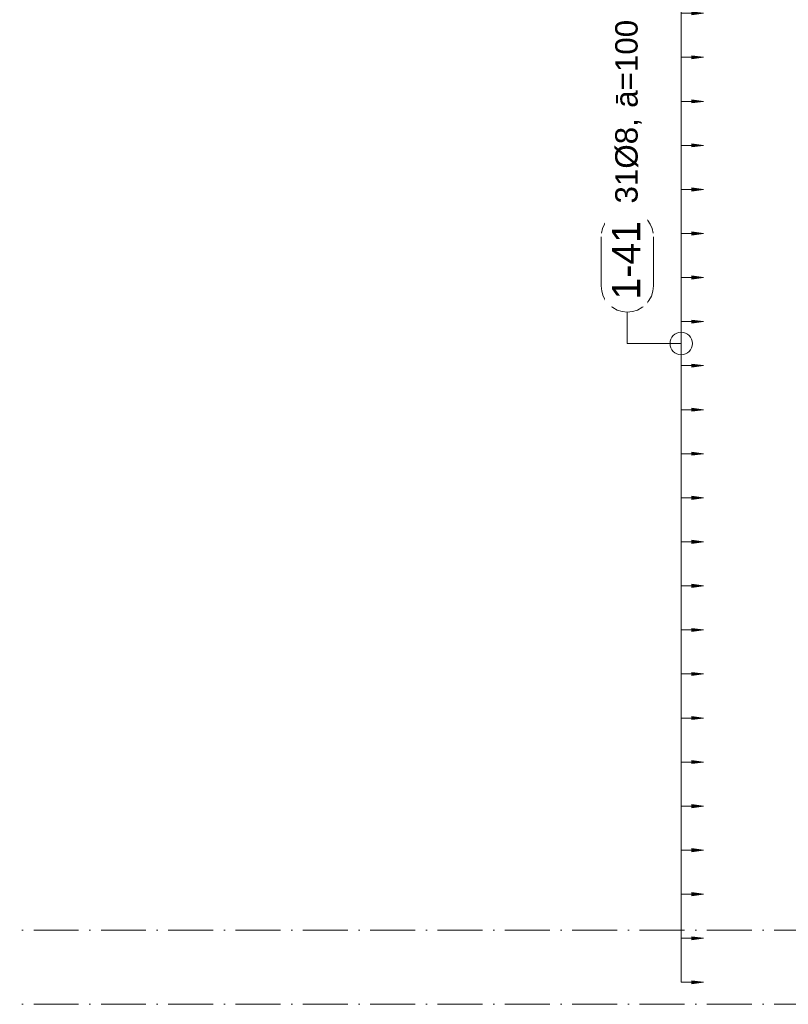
# Model space of a CAD drawing. Header units: millimetres. Extents: x -25607 to 9385, y 1894 to 10168.
# Tile 119 of 181: x 2260 to 3974, y 2605 to 4800. Entities that reach past the tile are written whole.
import ezdxf

# ---------------------------------------------------------------- set-up
doc = ezdxf.new("R2010")
doc.units = ezdxf.units.MM
doc.linetypes.add('Čerchovaná', pattern=[150, 100, -25, 0, -25])
for name, color, linetype, lineweight in [('A-ANNO-DIMS', 211, 'Continuous', 5), ('A-ANNO-DIMS-25', 211, 'Continuous', 5), ('A-FLOR-LEVL', 51, 'Continuous', 5), ('S-RBAR-IDEN', 171, 'Continuous', 5)]:
    doc.layers.add(name, color=color, linetype=linetype, lineweight=lineweight)
doc.styles.add('Arial', font='arial.ttf', dxfattribs={"height": 50})
doc.styles.add('Arial_1', font='arial.ttf', dxfattribs={"height": 62.5})
doc.dimstyles.new('Výztuž_kusy__řezy__3', dxfattribs={"dimscale": 304.8, "dimtxt": 0.18, "dimasz": 0, "dimexe": 0, "dimexo": 0.0625, "dimgap": 0.082021, "dimtad": 1, "dimdec": 0, "dimzin": 0, "dimdsep": 46, "dimtxsty": 'Arial_1', "dimblk1": 'NONE', "dimblk2": 'NONE', "dimsah": 1, "dimcen": 0.09, "dimazin": 0, "dimtfac": 1, "dimtdec": 4, "dimtix": 1, "dimtmove": 0, "dimatfit": 3, "dimfxl": 0.164042, "dimfxlon": 1, "dimtvp": 1, "dimtfill": 1, "dimtolj": 1, "dimtzin": 0, "dimarcsym": 2})

# ---------------------------------------------------------------- blocks, each defined once
blk = doc.blocks.new('DIMBLOCK581-V5')
at = {"layer": 'A-ANNO-DIMS-25'}
for points in [[(3785.1, 4814.4), (3758.9, 4817.9), (3758.9, 4810.9)], [(3785.1, 4716.2), (3758.9, 4719.7), (3758.9, 4712.7)]]:
    blk.add_hatch(color=256, dxfattribs=at).paths.add_polyline_path(points)
for p, q in [((3735.1, 4814.4), (3735.1, 4716.2)), ((3735.1, 4814.4), (3735.1, 4814.4)), ((3735.1, 4814.4), (3785.1, 4814.4)), ((3785.1, 4814.4), (3758.9, 4817.9)), ((3758.9, 4817.9), (3758.9, 4810.9)), ((3758.9, 4810.9), (3785.1, 4814.4)), ((3785.1, 4716.2), (3758.9, 4719.7)), ((3758.9, 4719.7), (3758.9, 4712.7)), ((3735.1, 4716.2), (3735.1, 4716.2)), ((3735.1, 4716.2), (3785.1, 4716.2)), ((3758.9, 4712.7), (3785.1, 4716.2))]:
    blk.add_line(p, q, dxfattribs=at)
blk = doc.blocks.new('_None')
blk = doc.blocks.new('DIMBLOCK582-V5')
at = {"layer": 'A-ANNO-DIMS-25'}
for points in [[(3785.1, 4716.2), (3758.9, 4719.7), (3758.9, 4712.7)], [(3785.1, 4618), (3758.9, 4621.5), (3758.9, 4614.5)]]:
    blk.add_hatch(color=256, dxfattribs=at).paths.add_polyline_path(points)
for p, q in [((3785.1, 4716.2), (3758.9, 4719.7)), ((3758.9, 4719.7), (3758.9, 4712.7)), ((3735.1, 4716.2), (3735.1, 4618)), ((3735.1, 4716.2), (3735.1, 4716.2)), ((3735.1, 4716.2), (3785.1, 4716.2)), ((3758.9, 4712.7), (3785.1, 4716.2)), ((3735.1, 4618), (3735.1, 4618)), ((3735.1, 4618), (3785.1, 4618)), ((3785.1, 4618), (3758.9, 4621.5)), ((3758.9, 4621.5), (3758.9, 4614.5)), ((3758.9, 4614.5), (3785.1, 4618))]:
    blk.add_line(p, q, dxfattribs=at)
blk = doc.blocks.new('DIMBLOCK583-V5')
at = {"layer": 'A-ANNO-DIMS-25'}
for points in [[(3785.1, 4618), (3758.9, 4621.5), (3758.9, 4614.5)], [(3785.1, 4519.8), (3758.9, 4523.3), (3758.9, 4516.3)]]:
    blk.add_hatch(color=256, dxfattribs=at).paths.add_polyline_path(points)
for p, q in [((3735.1, 4618), (3735.1, 4519.8)), ((3735.1, 4618), (3735.1, 4618)), ((3735.1, 4618), (3785.1, 4618)), ((3785.1, 4618), (3758.9, 4621.5)), ((3758.9, 4621.5), (3758.9, 4614.5)), ((3758.9, 4614.5), (3785.1, 4618)), ((3785.1, 4519.8), (3758.9, 4523.3)), ((3758.9, 4523.3), (3758.9, 4516.3)), ((3735.1, 4519.8), (3735.1, 4519.8)), ((3735.1, 4519.8), (3785.1, 4519.8)), ((3758.9, 4516.3), (3785.1, 4519.8))]:
    blk.add_line(p, q, dxfattribs=at)
blk = doc.blocks.new('DIMBLOCK584-V5')
at = {"layer": 'A-ANNO-DIMS-25'}
for points in [[(3785.1, 4519.8), (3758.9, 4523.3), (3758.9, 4516.3)], [(3785.1, 4421.6), (3758.9, 4425.1), (3758.9, 4418.1)]]:
    blk.add_hatch(color=256, dxfattribs=at).paths.add_polyline_path(points)
for p, q in [((3785.1, 4519.8), (3758.9, 4523.3)), ((3758.9, 4523.3), (3758.9, 4516.3)), ((3735.1, 4519.8), (3735.1, 4421.6)), ((3735.1, 4519.8), (3735.1, 4519.8)), ((3735.1, 4519.8), (3785.1, 4519.8)), ((3758.9, 4516.3), (3785.1, 4519.8)), ((3735.1, 4421.6), (3735.1, 4421.6)), ((3735.1, 4421.6), (3785.1, 4421.6)), ((3785.1, 4421.6), (3758.9, 4425.1)), ((3758.9, 4425.1), (3758.9, 4418.1)), ((3758.9, 4418.1), (3785.1, 4421.6))]:
    blk.add_line(p, q, dxfattribs=at)
blk = doc.blocks.new('DIMBLOCK585-V5')
at = {"layer": 'A-ANNO-DIMS-25'}
for points in [[(3785.1, 4421.6), (3758.9, 4425.1), (3758.9, 4418.1)], [(3785.1, 4323.4), (3758.9, 4326.9), (3758.9, 4319.9)]]:
    blk.add_hatch(color=256, dxfattribs=at).paths.add_polyline_path(points)
for p, q in [((3735.1, 4421.6), (3735.1, 4323.4)), ((3735.1, 4421.6), (3735.1, 4421.6)), ((3735.1, 4421.6), (3785.1, 4421.6)), ((3785.1, 4421.6), (3758.9, 4425.1)), ((3758.9, 4425.1), (3758.9, 4418.1)), ((3758.9, 4418.1), (3785.1, 4421.6)), ((3785.1, 4323.4), (3758.9, 4326.9)), ((3758.9, 4326.9), (3758.9, 4319.9)), ((3735.1, 4323.4), (3735.1, 4323.4)), ((3735.1, 4323.4), (3785.1, 4323.4)), ((3758.9, 4319.9), (3785.1, 4323.4))]:
    blk.add_line(p, q, dxfattribs=at)
blk = doc.blocks.new('DIMBLOCK586-V5')
at = {"layer": 'A-ANNO-DIMS-25'}
for points in [[(3785.1, 4323.4), (3758.9, 4326.9), (3758.9, 4319.9)], [(3785.1, 4225.2), (3758.9, 4228.7), (3758.9, 4221.7)]]:
    blk.add_hatch(color=256, dxfattribs=at).paths.add_polyline_path(points)
for p, q in [((3785.1, 4323.4), (3758.9, 4326.9)), ((3758.9, 4326.9), (3758.9, 4319.9)), ((3735.1, 4323.4), (3735.1, 4225.2)), ((3735.1, 4323.4), (3735.1, 4323.4)), ((3735.1, 4323.4), (3785.1, 4323.4)), ((3758.9, 4319.9), (3785.1, 4323.4)), ((3735.1, 4225.2), (3735.1, 4225.2)), ((3735.1, 4225.2), (3785.1, 4225.2)), ((3785.1, 4225.2), (3758.9, 4228.7)), ((3758.9, 4228.7), (3758.9, 4221.7)), ((3758.9, 4221.7), (3785.1, 4225.2))]:
    blk.add_line(p, q, dxfattribs=at)
blk = doc.blocks.new('DIMBLOCK587-V5')
at = {"layer": 'A-ANNO-DIMS-25'}
for points in [[(3785.1, 4225.2), (3758.9, 4228.7), (3758.9, 4221.7)], [(3785.1, 4127), (3758.9, 4130.5), (3758.9, 4123.5)]]:
    blk.add_hatch(color=256, dxfattribs=at).paths.add_polyline_path(points)
for p, q in [((3735.1, 4225.2), (3735.1, 4127)), ((3735.1, 4225.2), (3735.1, 4225.2)), ((3735.1, 4225.2), (3785.1, 4225.2)), ((3785.1, 4225.2), (3758.9, 4228.7)), ((3758.9, 4228.7), (3758.9, 4221.7)), ((3758.9, 4221.7), (3785.1, 4225.2)), ((3735.1, 4127), (3735.1, 4127)), ((3735.1, 4127), (3785.1, 4127)), ((3785.1, 4127), (3758.9, 4130.5)), ((3758.9, 4130.5), (3758.9, 4123.5)), ((3758.9, 4123.5), (3785.1, 4127))]:
    blk.add_line(p, q, dxfattribs=at)
blk = doc.blocks.new('DIMBLOCK588-V5')
at = {"layer": 'A-ANNO-DIMS-25'}
for points in [[(3785.1, 4127), (3758.9, 4130.5), (3758.9, 4123.5)], [(3785.1, 4028.8), (3758.9, 4032.3), (3758.9, 4025.3)]]:
    blk.add_hatch(color=256, dxfattribs=at).paths.add_polyline_path(points)
for p, q in [((3735.1, 4127), (3735.1, 4028.8)), ((3735.1, 4127), (3735.1, 4127)), ((3735.1, 4127), (3785.1, 4127)), ((3785.1, 4127), (3758.9, 4130.5)), ((3758.9, 4130.5), (3758.9, 4123.5)), ((3758.9, 4123.5), (3785.1, 4127)), ((3735.1, 4028.8), (3735.1, 4028.8)), ((3735.1, 4028.8), (3785.1, 4028.8)), ((3785.1, 4028.8), (3758.9, 4032.3)), ((3758.9, 4032.3), (3758.9, 4025.3)), ((3758.9, 4025.3), (3785.1, 4028.8))]:
    blk.add_line(p, q, dxfattribs=at)
blk = doc.blocks.new('DIMBLOCK589-V5')
at = {"layer": 'A-ANNO-DIMS-25'}
for points in [[(3785.1, 4028.8), (3758.9, 4032.3), (3758.9, 4025.3)], [(3785.1, 3930.6), (3758.9, 3934.1), (3758.9, 3927.1)]]:
    blk.add_hatch(color=256, dxfattribs=at).paths.add_polyline_path(points)
for p, q in [((3735.1, 4028.8), (3735.1, 3930.6)), ((3735.1, 4028.8), (3735.1, 4028.8)), ((3735.1, 4028.8), (3785.1, 4028.8)), ((3785.1, 4028.8), (3758.9, 4032.3)), ((3758.9, 4032.3), (3758.9, 4025.3)), ((3758.9, 4025.3), (3785.1, 4028.8)), ((3735.1, 3930.6), (3735.1, 3930.6)), ((3735.1, 3930.6), (3785.1, 3930.6)), ((3785.1, 3930.6), (3758.9, 3934.1)), ((3758.9, 3934.1), (3758.9, 3927.1)), ((3758.9, 3927.1), (3785.1, 3930.6))]:
    blk.add_line(p, q, dxfattribs=at)
blk = doc.blocks.new('DIMBLOCK590-V5')
at = {"layer": 'A-ANNO-DIMS-25'}
for points in [[(3785.1, 3930.6), (3758.9, 3934.1), (3758.9, 3927.1)], [(3785.1, 3832.4), (3758.9, 3835.9), (3758.9, 3828.9)]]:
    blk.add_hatch(color=256, dxfattribs=at).paths.add_polyline_path(points)
for p, q in [((3735.1, 3930.6), (3735.1, 3832.4)), ((3735.1, 3930.6), (3735.1, 3930.6)), ((3735.1, 3930.6), (3785.1, 3930.6)), ((3785.1, 3930.6), (3758.9, 3934.1)), ((3758.9, 3934.1), (3758.9, 3927.1)), ((3758.9, 3927.1), (3785.1, 3930.6)), ((3735.1, 3832.4), (3735.1, 3832.4)), ((3735.1, 3832.4), (3785.1, 3832.4)), ((3785.1, 3832.4), (3758.9, 3835.9)), ((3758.9, 3835.9), (3758.9, 3828.9)), ((3758.9, 3828.9), (3785.1, 3832.4))]:
    blk.add_line(p, q, dxfattribs=at)
blk = doc.blocks.new('DIMBLOCK591-V5')
at = {"layer": 'A-ANNO-DIMS-25'}
for points in [[(3785.1, 3832.4), (3758.9, 3835.9), (3758.9, 3828.9)], [(3785.1, 3734.2), (3758.9, 3737.7), (3758.9, 3730.7)]]:
    blk.add_hatch(color=256, dxfattribs=at).paths.add_polyline_path(points)
for p, q in [((3735.1, 3832.4), (3735.1, 3734.2)), ((3735.1, 3832.4), (3735.1, 3832.4)), ((3735.1, 3832.4), (3785.1, 3832.4)), ((3785.1, 3832.4), (3758.9, 3835.9)), ((3758.9, 3835.9), (3758.9, 3828.9)), ((3758.9, 3828.9), (3785.1, 3832.4)), ((3735.1, 3734.2), (3735.1, 3734.2)), ((3735.1, 3734.2), (3785.1, 3734.2)), ((3785.1, 3734.2), (3758.9, 3737.7)), ((3758.9, 3737.7), (3758.9, 3730.7)), ((3758.9, 3730.7), (3785.1, 3734.2))]:
    blk.add_line(p, q, dxfattribs=at)
blk = doc.blocks.new('DIMBLOCK592-V5')
at = {"layer": 'A-ANNO-DIMS-25'}
for points in [[(3785.1, 3734.2), (3758.9, 3737.7), (3758.9, 3730.7)], [(3785.1, 3636), (3758.9, 3639.5), (3758.9, 3632.5)]]:
    blk.add_hatch(color=256, dxfattribs=at).paths.add_polyline_path(points)
for p, q in [((3735.1, 3734.2), (3735.1, 3636)), ((3735.1, 3734.2), (3735.1, 3734.2)), ((3735.1, 3734.2), (3785.1, 3734.2)), ((3785.1, 3734.2), (3758.9, 3737.7)), ((3758.9, 3737.7), (3758.9, 3730.7)), ((3758.9, 3730.7), (3785.1, 3734.2)), ((3735.1, 3636), (3735.1, 3636)), ((3735.1, 3636), (3785.1, 3636)), ((3785.1, 3636), (3758.9, 3639.5)), ((3758.9, 3639.5), (3758.9, 3632.5)), ((3758.9, 3632.5), (3785.1, 3636))]:
    blk.add_line(p, q, dxfattribs=at)
blk = doc.blocks.new('DIMBLOCK593-V5')
at = {"layer": 'A-ANNO-DIMS-25'}
for points in [[(3785.1, 3636), (3758.9, 3639.5), (3758.9, 3632.5)], [(3785.1, 3537.8), (3758.9, 3541.3), (3758.9, 3534.3)]]:
    blk.add_hatch(color=256, dxfattribs=at).paths.add_polyline_path(points)
for p, q in [((3735.1, 3636), (3735.1, 3537.8)), ((3735.1, 3636), (3735.1, 3636)), ((3735.1, 3636), (3785.1, 3636)), ((3785.1, 3636), (3758.9, 3639.5)), ((3758.9, 3639.5), (3758.9, 3632.5)), ((3758.9, 3632.5), (3785.1, 3636)), ((3735.1, 3537.8), (3735.1, 3537.8)), ((3735.1, 3537.8), (3785.1, 3537.8)), ((3785.1, 3537.8), (3758.9, 3541.3)), ((3758.9, 3541.3), (3758.9, 3534.3)), ((3758.9, 3534.3), (3785.1, 3537.8))]:
    blk.add_line(p, q, dxfattribs=at)
blk = doc.blocks.new('DIMBLOCK594-V5')
at = {"layer": 'A-ANNO-DIMS-25'}
for points in [[(3785.1, 3537.8), (3758.9, 3541.3), (3758.9, 3534.3)], [(3785.1, 3439.6), (3758.9, 3443.1), (3758.9, 3436.1)]]:
    blk.add_hatch(color=256, dxfattribs=at).paths.add_polyline_path(points)
for p, q in [((3735.1, 3537.8), (3735.1, 3439.6)), ((3735.1, 3537.8), (3735.1, 3537.8)), ((3735.1, 3537.8), (3785.1, 3537.8)), ((3785.1, 3537.8), (3758.9, 3541.3)), ((3758.9, 3541.3), (3758.9, 3534.3)), ((3758.9, 3534.3), (3785.1, 3537.8)), ((3735.1, 3439.6), (3735.1, 3439.6)), ((3735.1, 3439.6), (3785.1, 3439.6)), ((3785.1, 3439.6), (3758.9, 3443.1)), ((3758.9, 3443.1), (3758.9, 3436.1)), ((3758.9, 3436.1), (3785.1, 3439.6))]:
    blk.add_line(p, q, dxfattribs=at)
blk = doc.blocks.new('DIMBLOCK595-V5')
at = {"layer": 'A-ANNO-DIMS-25'}
for points in [[(3785.1, 3439.6), (3758.9, 3443.1), (3758.9, 3436.1)], [(3785.1, 3341.4), (3758.9, 3344.9), (3758.9, 3337.9)]]:
    blk.add_hatch(color=256, dxfattribs=at).paths.add_polyline_path(points)
for p, q in [((3735.1, 3439.6), (3735.1, 3341.4)), ((3735.1, 3439.6), (3735.1, 3439.6)), ((3735.1, 3439.6), (3785.1, 3439.6)), ((3785.1, 3439.6), (3758.9, 3443.1)), ((3758.9, 3443.1), (3758.9, 3436.1)), ((3758.9, 3436.1), (3785.1, 3439.6)), ((3735.1, 3341.4), (3735.1, 3341.4)), ((3735.1, 3341.4), (3785.1, 3341.4)), ((3785.1, 3341.4), (3758.9, 3344.9)), ((3758.9, 3344.9), (3758.9, 3337.9)), ((3758.9, 3337.9), (3785.1, 3341.4))]:
    blk.add_line(p, q, dxfattribs=at)
blk = doc.blocks.new('DIMBLOCK596-V5')
at = {"layer": 'A-ANNO-DIMS-25'}
for points in [[(3785.1, 3341.4), (3758.9, 3344.9), (3758.9, 3337.9)], [(3785.1, 3243.2), (3758.9, 3246.7), (3758.9, 3239.7)]]:
    blk.add_hatch(color=256, dxfattribs=at).paths.add_polyline_path(points)
for p, q in [((3735.1, 3341.4), (3735.1, 3243.2)), ((3735.1, 3341.4), (3735.1, 3341.4)), ((3735.1, 3341.4), (3785.1, 3341.4)), ((3785.1, 3341.4), (3758.9, 3344.9)), ((3758.9, 3344.9), (3758.9, 3337.9)), ((3758.9, 3337.9), (3785.1, 3341.4)), ((3735.1, 3243.2), (3735.1, 3243.2)), ((3735.1, 3243.2), (3785.1, 3243.2)), ((3785.1, 3243.2), (3758.9, 3246.7)), ((3758.9, 3246.7), (3758.9, 3239.7)), ((3758.9, 3239.7), (3785.1, 3243.2))]:
    blk.add_line(p, q, dxfattribs=at)
blk = doc.blocks.new('DIMBLOCK597-V5')
at = {"layer": 'A-ANNO-DIMS-25'}
for points in [[(3785.1, 3243.2), (3758.9, 3246.7), (3758.9, 3239.7)], [(3785.1, 3145), (3758.9, 3148.5), (3758.9, 3141.5)]]:
    blk.add_hatch(color=256, dxfattribs=at).paths.add_polyline_path(points)
for p, q in [((3735.1, 3243.2), (3735.1, 3145)), ((3735.1, 3243.2), (3735.1, 3243.2)), ((3735.1, 3243.2), (3785.1, 3243.2)), ((3785.1, 3243.2), (3758.9, 3246.7)), ((3758.9, 3246.7), (3758.9, 3239.7)), ((3758.9, 3239.7), (3785.1, 3243.2)), ((3735.1, 3145), (3735.1, 3145)), ((3735.1, 3145), (3785.1, 3145)), ((3785.1, 3145), (3758.9, 3148.5)), ((3758.9, 3148.5), (3758.9, 3141.5)), ((3758.9, 3141.5), (3785.1, 3145))]:
    blk.add_line(p, q, dxfattribs=at)
blk = doc.blocks.new('DIMBLOCK598-V5')
at = {"layer": 'A-ANNO-DIMS-25'}
for points in [[(3785.1, 3145), (3758.9, 3148.5), (3758.9, 3141.5)], [(3785.1, 3046.8), (3758.9, 3050.3), (3758.9, 3043.3)]]:
    blk.add_hatch(color=256, dxfattribs=at).paths.add_polyline_path(points)
for p, q in [((3735.1, 3145), (3735.1, 3046.8)), ((3735.1, 3145), (3735.1, 3145)), ((3735.1, 3145), (3785.1, 3145)), ((3785.1, 3145), (3758.9, 3148.5)), ((3758.9, 3148.5), (3758.9, 3141.5)), ((3758.9, 3141.5), (3785.1, 3145)), ((3735.1, 3046.8), (3735.1, 3046.8)), ((3735.1, 3046.8), (3785.1, 3046.8)), ((3785.1, 3046.8), (3758.9, 3050.3)), ((3758.9, 3050.3), (3758.9, 3043.3)), ((3758.9, 3043.3), (3785.1, 3046.8))]:
    blk.add_line(p, q, dxfattribs=at)
blk = doc.blocks.new('DIMBLOCK599-V5')
at = {"layer": 'A-ANNO-DIMS-25'}
for points in [[(3785.1, 3046.8), (3758.9, 3050.3), (3758.9, 3043.3)], [(3785.1, 2948.6), (3758.9, 2952.1), (3758.9, 2945.1)]]:
    blk.add_hatch(color=256, dxfattribs=at).paths.add_polyline_path(points)
for p, q in [((3735.1, 3046.8), (3735.1, 2948.6)), ((3735.1, 3046.8), (3735.1, 3046.8)), ((3735.1, 3046.8), (3785.1, 3046.8)), ((3785.1, 3046.8), (3758.9, 3050.3)), ((3758.9, 3050.3), (3758.9, 3043.3)), ((3758.9, 3043.3), (3785.1, 3046.8)), ((3735.1, 2948.6), (3735.1, 2948.6)), ((3735.1, 2948.6), (3785.1, 2948.6)), ((3785.1, 2948.6), (3758.9, 2952.1)), ((3758.9, 2952.1), (3758.9, 2945.1)), ((3758.9, 2945.1), (3785.1, 2948.6))]:
    blk.add_line(p, q, dxfattribs=at)
blk = doc.blocks.new('DIMBLOCK600-V5')
at = {"layer": 'A-ANNO-DIMS-25'}
for points in [[(3785.1, 2948.6), (3758.9, 2952.1), (3758.9, 2945.1)], [(3785.1, 2850.4), (3758.9, 2853.9), (3758.9, 2846.9)]]:
    blk.add_hatch(color=256, dxfattribs=at).paths.add_polyline_path(points)
for p, q in [((3735.1, 2948.6), (3735.1, 2850.4)), ((3735.1, 2948.6), (3735.1, 2948.6)), ((3735.1, 2948.6), (3785.1, 2948.6)), ((3785.1, 2948.6), (3758.9, 2952.1)), ((3758.9, 2952.1), (3758.9, 2945.1)), ((3758.9, 2945.1), (3785.1, 2948.6)), ((3785.1, 2850.4), (3758.9, 2853.9)), ((3758.9, 2853.9), (3758.9, 2846.9)), ((3735.1, 2850.4), (3735.1, 2850.4)), ((3735.1, 2850.4), (3785.1, 2850.4)), ((3758.9, 2846.9), (3785.1, 2850.4))]:
    blk.add_line(p, q, dxfattribs=at)
blk = doc.blocks.new('DIMBLOCK601-V5')
at = {"layer": 'A-ANNO-DIMS-25'}
for points in [[(3785.1, 2850.4), (3758.9, 2853.9), (3758.9, 2846.9)], [(3785.1, 2752.2), (3758.9, 2755.7), (3758.9, 2748.7)]]:
    blk.add_hatch(color=256, dxfattribs=at).paths.add_polyline_path(points)
for p, q in [((3785.1, 2850.4), (3758.9, 2853.9)), ((3758.9, 2853.9), (3758.9, 2846.9)), ((3735.1, 2850.4), (3735.1, 2752.2)), ((3735.1, 2850.4), (3735.1, 2850.4)), ((3735.1, 2850.4), (3785.1, 2850.4)), ((3758.9, 2846.9), (3785.1, 2850.4)), ((3735.1, 2752.2), (3735.1, 2752.2)), ((3735.1, 2752.2), (3785.1, 2752.2)), ((3785.1, 2752.2), (3758.9, 2755.7)), ((3758.9, 2755.7), (3758.9, 2748.7)), ((3758.9, 2748.7), (3785.1, 2752.2))]:
    blk.add_line(p, q, dxfattribs=at)
blk = doc.blocks.new('DIMBLOCK602-V5')
at = {"layer": 'A-ANNO-DIMS-25'}
for points in [[(3785.1, 2752.2), (3758.9, 2755.7), (3758.9, 2748.7)], [(3785.1, 2654), (3758.9, 2657.5), (3758.9, 2650.5)]]:
    blk.add_hatch(color=256, dxfattribs=at).paths.add_polyline_path(points)
for p, q in [((3735.1, 2752.2), (3735.1, 2654)), ((3735.1, 2752.2), (3735.1, 2752.2)), ((3735.1, 2752.2), (3785.1, 2752.2)), ((3785.1, 2752.2), (3758.9, 2755.7)), ((3758.9, 2755.7), (3758.9, 2748.7)), ((3758.9, 2748.7), (3785.1, 2752.2)), ((3785.1, 2654), (3758.9, 2657.5)), ((3758.9, 2657.5), (3758.9, 2650.5)), ((3735.1, 2654), (3735.1, 2654)), ((3735.1, 2654), (3785.1, 2654)), ((3758.9, 2650.5), (3785.1, 2654))]:
    blk.add_line(p, q, dxfattribs=at)
blk = doc.blocks.new('DIMBLOCK603-V5')
at = {"layer": 'A-ANNO-DIMS-25'}
for points in [[(3785.1, 5600), (3758.9, 5603.5), (3758.9, 5596.5)], [(3785.1, 5501.8), (3758.9, 5505.3), (3758.9, 5498.3)], [(3785.1, 5403.6), (3758.9, 5407.1), (3758.9, 5400.1)], [(3785.1, 5305.4), (3758.9, 5308.9), (3758.9, 5301.9)], [(3785.1, 5207.2), (3758.9, 5210.7), (3758.9, 5203.7)], [(3785.1, 5109), (3758.9, 5112.5), (3758.9, 5105.5)], [(3785.1, 5010.8), (3758.9, 5014.3), (3758.9, 5007.3)], [(3785.1, 4912.6), (3758.9, 4916.1), (3758.9, 4909.1)], [(3785.1, 4814.4), (3758.9, 4817.9), (3758.9, 4810.9)], [(3785.1, 4716.2), (3758.9, 4719.7), (3758.9, 4712.7)], [(3785.1, 4618), (3758.9, 4621.5), (3758.9, 4614.5)], [(3785.1, 4519.8), (3758.9, 4523.3), (3758.9, 4516.3)], [(3785.1, 4421.6), (3758.9, 4425.1), (3758.9, 4418.1)], [(3785.1, 4323.4), (3758.9, 4326.9), (3758.9, 4319.9)], [(3785.1, 4225.2), (3758.9, 4228.7), (3758.9, 4221.7)], [(3785.1, 4127), (3758.9, 4130.5), (3758.9, 4123.5)], [(3785.1, 4028.8), (3758.9, 4032.3), (3758.9, 4025.3)], [(3785.1, 3930.6), (3758.9, 3934.1), (3758.9, 3927.1)], [(3785.1, 3832.4), (3758.9, 3835.9), (3758.9, 3828.9)], [(3785.1, 3734.2), (3758.9, 3737.7), (3758.9, 3730.7)], [(3785.1, 3636), (3758.9, 3639.5), (3758.9, 3632.5)], [(3785.1, 3537.8), (3758.9, 3541.3), (3758.9, 3534.3)], [(3785.1, 3439.6), (3758.9, 3443.1), (3758.9, 3436.1)], [(3785.1, 3341.4), (3758.9, 3344.9), (3758.9, 3337.9)], [(3785.1, 3243.2), (3758.9, 3246.7), (3758.9, 3239.7)], [(3785.1, 3145), (3758.9, 3148.5), (3758.9, 3141.5)], [(3785.1, 3046.8), (3758.9, 3050.3), (3758.9, 3043.3)], [(3785.1, 2948.6), (3758.9, 2952.1), (3758.9, 2945.1)], [(3785.1, 2850.4), (3758.9, 2853.9), (3758.9, 2846.9)], [(3785.1, 2752.2), (3758.9, 2755.7), (3758.9, 2748.7)], [(3785.1, 2654), (3758.9, 2657.5), (3758.9, 2650.5)]]:
    blk.add_hatch(color=256, dxfattribs=at).paths.add_polyline_path(points)
for p, q in [((3735.1, 5600), (3735.1, 2654)), ((3735.1, 5600), (3735.1, 5501.8)), ((3735.1, 5600), (3735.1, 5600)), ((3735.1, 5600), (3785.1, 5600)), ((3785.1, 5600), (3758.9, 5603.5)), ((3758.9, 5603.5), (3758.9, 5596.5)), ((3758.9, 5596.5), (3785.1, 5600)), ((3735.1, 5501.8), (3735.1, 5403.6)), ((3735.1, 5501.8), (3735.1, 5501.8)), ((3735.1, 5501.8), (3785.1, 5501.8)), ((3785.1, 5501.8), (3758.9, 5505.3)), ((3758.9, 5505.3), (3758.9, 5498.3)), ((3758.9, 5498.3), (3785.1, 5501.8)), ((3735.1, 5403.6), (3735.1, 5305.4)), ((3735.1, 5403.6), (3735.1, 5403.6)), ((3735.1, 5403.6), (3785.1, 5403.6)), ((3785.1, 5403.6), (3758.9, 5407.1)), ((3758.9, 5407.1), (3758.9, 5400.1)), ((3758.9, 5400.1), (3785.1, 5403.6)), ((3735.1, 5305.4), (3735.1, 5207.2)), ((3735.1, 5305.4), (3735.1, 5305.4)), ((3735.1, 5305.4), (3785.1, 5305.4)), ((3785.1, 5305.4), (3758.9, 5308.9)), ((3758.9, 5308.9), (3758.9, 5301.9)), ((3758.9, 5301.9), (3785.1, 5305.4)), ((3735.1, 5207.2), (3735.1, 5109)), ((3735.1, 5207.2), (3735.1, 5207.2)), ((3735.1, 5207.2), (3785.1, 5207.2)), ((3785.1, 5207.2), (3758.9, 5210.7)), ((3758.9, 5210.7), (3758.9, 5203.7)), ((3758.9, 5203.7), (3785.1, 5207.2)), ((3735.1, 5109), (3735.1, 5010.8)), ((3735.1, 5109), (3735.1, 5109)), ((3735.1, 5109), (3785.1, 5109)), ((3785.1, 5109), (3758.9, 5112.5)), ((3758.9, 5112.5), (3758.9, 5105.5)), ((3758.9, 5105.5), (3785.1, 5109)), ((3735.1, 5010.8), (3735.1, 4912.6)), ((3735.1, 5010.8), (3735.1, 5010.8)), ((3735.1, 5010.8), (3785.1, 5010.8)), ((3785.1, 5010.8), (3758.9, 5014.3)), ((3758.9, 5014.3), (3758.9, 5007.3)), ((3758.9, 5007.3), (3785.1, 5010.8)), ((3735.1, 4912.6), (3735.1, 4814.4)), ((3735.1, 4912.6), (3735.1, 4912.6)), ((3735.1, 4912.6), (3785.1, 4912.6)), ((3785.1, 4912.6), (3758.9, 4916.1)), ((3758.9, 4916.1), (3758.9, 4909.1)), ((3758.9, 4909.1), (3785.1, 4912.6)), ((3735.1, 4814.4), (3735.1, 4716.2)), ((3735.1, 4814.4), (3735.1, 4814.4)), ((3735.1, 4814.4), (3785.1, 4814.4)), ((3785.1, 4814.4), (3758.9, 4817.9)), ((3758.9, 4817.9), (3758.9, 4810.9)), ((3758.9, 4810.9), (3785.1, 4814.4)), ((3785.1, 4716.2), (3758.9, 4719.7)), ((3758.9, 4719.7), (3758.9, 4712.7)), ((3735.1, 4716.2), (3735.1, 4618)), ((3735.1, 4716.2), (3735.1, 4716.2)), ((3735.1, 4716.2), (3785.1, 4716.2)), ((3758.9, 4712.7), (3785.1, 4716.2)), ((3735.1, 4618), (3735.1, 4519.8)), ((3735.1, 4618), (3735.1, 4618)), ((3735.1, 4618), (3785.1, 4618)), ((3785.1, 4618), (3758.9, 4621.5)), ((3758.9, 4621.5), (3758.9, 4614.5)), ((3758.9, 4614.5), (3785.1, 4618)), ((3785.1, 4519.8), (3758.9, 4523.3)), ((3758.9, 4523.3), (3758.9, 4516.3)), ((3735.1, 4519.8), (3735.1, 4421.6)), ((3735.1, 4519.8), (3735.1, 4519.8)), ((3735.1, 4519.8), (3785.1, 4519.8)), ((3758.9, 4516.3), (3785.1, 4519.8)), ((3735.1, 4421.6), (3735.1, 4323.4)), ((3735.1, 4421.6), (3735.1, 4421.6)), ((3735.1, 4421.6), (3785.1, 4421.6)), ((3785.1, 4421.6), (3758.9, 4425.1)), ((3758.9, 4425.1), (3758.9, 4418.1)), ((3758.9, 4418.1), (3785.1, 4421.6)), ((3785.1, 4323.4), (3758.9, 4326.9)), ((3758.9, 4326.9), (3758.9, 4319.9)), ((3735.1, 4323.4), (3735.1, 4225.2)), ((3735.1, 4323.4), (3735.1, 4323.4)), ((3735.1, 4323.4), (3785.1, 4323.4)), ((3758.9, 4319.9), (3785.1, 4323.4)), ((3735.1, 4225.2), (3735.1, 4127)), ((3735.1, 4225.2), (3735.1, 4225.2)), ((3735.1, 4225.2), (3785.1, 4225.2)), ((3785.1, 4225.2), (3758.9, 4228.7)), ((3758.9, 4228.7), (3758.9, 4221.7)), ((3758.9, 4221.7), (3785.1, 4225.2)), ((3735.1, 4127), (3735.1, 4028.8)), ((3735.1, 4127), (3735.1, 4127)), ((3735.1, 4127), (3785.1, 4127)), ((3785.1, 4127), (3758.9, 4130.5)), ((3758.9, 4130.5), (3758.9, 4123.5)), ((3758.9, 4123.5), (3785.1, 4127)), ((3735.1, 4028.8), (3735.1, 3930.6)), ((3735.1, 4028.8), (3735.1, 4028.8)), ((3735.1, 4028.8), (3785.1, 4028.8)), ((3785.1, 4028.8), (3758.9, 4032.3)), ((3758.9, 4032.3), (3758.9, 4025.3)), ((3758.9, 4025.3), (3785.1, 4028.8)), ((3735.1, 3930.6), (3735.1, 3832.4)), ((3735.1, 3930.6), (3735.1, 3930.6)), ((3735.1, 3930.6), (3785.1, 3930.6)), ((3785.1, 3930.6), (3758.9, 3934.1)), ((3758.9, 3934.1), (3758.9, 3927.1)), ((3758.9, 3927.1), (3785.1, 3930.6)), ((3735.1, 3832.4), (3735.1, 3734.2)), ((3735.1, 3832.4), (3735.1, 3832.4)), ((3735.1, 3832.4), (3785.1, 3832.4)), ((3785.1, 3832.4), (3758.9, 3835.9)), ((3758.9, 3835.9), (3758.9, 3828.9)), ((3758.9, 3828.9), (3785.1, 3832.4)), ((3735.1, 3734.2), (3735.1, 3636)), ((3735.1, 3734.2), (3735.1, 3734.2)), ((3735.1, 3734.2), (3785.1, 3734.2)), ((3785.1, 3734.2), (3758.9, 3737.7)), ((3758.9, 3737.7), (3758.9, 3730.7)), ((3758.9, 3730.7), (3785.1, 3734.2)), ((3735.1, 3636), (3735.1, 3537.8)), ((3735.1, 3636), (3735.1, 3636)), ((3735.1, 3636), (3785.1, 3636)), ((3785.1, 3636), (3758.9, 3639.5)), ((3758.9, 3639.5), (3758.9, 3632.5)), ((3758.9, 3632.5), (3785.1, 3636)), ((3735.1, 3537.8), (3735.1, 3439.6)), ((3735.1, 3537.8), (3735.1, 3537.8)), ((3735.1, 3537.8), (3785.1, 3537.8)), ((3785.1, 3537.8), (3758.9, 3541.3)), ((3758.9, 3541.3), (3758.9, 3534.3)), ((3758.9, 3534.3), (3785.1, 3537.8)), ((3735.1, 3439.6), (3735.1, 3341.4)), ((3735.1, 3439.6), (3735.1, 3439.6)), ((3735.1, 3439.6), (3785.1, 3439.6)), ((3785.1, 3439.6), (3758.9, 3443.1)), ((3758.9, 3443.1), (3758.9, 3436.1)), ((3758.9, 3436.1), (3785.1, 3439.6)), ((3735.1, 3341.4), (3735.1, 3243.2)), ((3735.1, 3341.4), (3735.1, 3341.4)), ((3735.1, 3341.4), (3785.1, 3341.4)), ((3785.1, 3341.4), (3758.9, 3344.9)), ((3758.9, 3344.9), (3758.9, 3337.9)), ((3758.9, 3337.9), (3785.1, 3341.4)), ((3735.1, 3243.2), (3735.1, 3145)), ((3735.1, 3243.2), (3735.1, 3243.2)), ((3735.1, 3243.2), (3785.1, 3243.2)), ((3785.1, 3243.2), (3758.9, 3246.7)), ((3758.9, 3246.7), (3758.9, 3239.7)), ((3758.9, 3239.7), (3785.1, 3243.2)), ((3735.1, 3145), (3735.1, 3046.8)), ((3735.1, 3145), (3735.1, 3145)), ((3735.1, 3145), (3785.1, 3145)), ((3785.1, 3145), (3758.9, 3148.5)), ((3758.9, 3148.5), (3758.9, 3141.5)), ((3758.9, 3141.5), (3785.1, 3145)), ((3735.1, 3046.8), (3735.1, 2948.6)), ((3735.1, 3046.8), (3735.1, 3046.8)), ((3735.1, 3046.8), (3785.1, 3046.8)), ((3785.1, 3046.8), (3758.9, 3050.3)), ((3758.9, 3050.3), (3758.9, 3043.3)), ((3758.9, 3043.3), (3785.1, 3046.8)), ((3735.1, 2948.6), (3735.1, 2850.4)), ((3735.1, 2948.6), (3735.1, 2948.6)), ((3735.1, 2948.6), (3785.1, 2948.6)), ((3785.1, 2948.6), (3758.9, 2952.1)), ((3758.9, 2952.1), (3758.9, 2945.1)), ((3758.9, 2945.1), (3785.1, 2948.6)), ((3785.1, 2850.4), (3758.9, 2853.9)), ((3758.9, 2853.9), (3758.9, 2846.9)), ((3735.1, 2850.4), (3735.1, 2752.2)), ((3735.1, 2850.4), (3735.1, 2850.4)), ((3735.1, 2850.4), (3785.1, 2850.4)), ((3758.9, 2846.9), (3785.1, 2850.4)), ((3735.1, 2752.2), (3735.1, 2654)), ((3735.1, 2752.2), (3735.1, 2752.2)), ((3735.1, 2752.2), (3785.1, 2752.2)), ((3785.1, 2752.2), (3758.9, 2755.7)), ((3758.9, 2755.7), (3758.9, 2748.7)), ((3758.9, 2748.7), (3785.1, 2752.2)), ((3785.1, 2654), (3758.9, 2657.5)), ((3758.9, 2657.5), (3758.9, 2650.5)), ((3735.1, 2654), (3735.1, 2654)), ((3735.1, 2654), (3785.1, 2654)), ((3758.9, 2650.5), (3785.1, 2654))]:
    blk.add_line(p, q, dxfattribs=at)
blk = doc.blocks.new('Popisek výztuže__BEZ NATOČENÍ_ - _Typ_ množství_PRAVÝ _řezy_-573725-V5')
at = {"layer": 'S-RBAR-IDEN'}
for p, q in [((-15461.3, 9359.8), (-15571, 9359.8)), ((-15571, 9243.3), (-15461.3, 9243.3))]:
    blk.add_line(p, q, dxfattribs=at)
for centre, start, end in [((-15571, 9301.5), 90, 270), ((-15461.3, 9301.5), 277.6434, 82.3566)]:
    blk.add_arc(centre, 58.2, start, end, dxfattribs=at)

msp = doc.modelspace()

# ---------------------------------------------------------------- linework, layer by layer
at = {"layer": 'A-FLOR-LEVL', "linetype": 'Čerchovaná'}
for p, q in [((-3262.2, 2770), (9255.9, 2770)), ((-3262.2, 2605), (9255.9, 2605))]:
    msp.add_line(p, q, dxfattribs=at)
at = {"layer": 'S-RBAR-IDEN'}
for p, q in [((3614.9, 4078.3), (3614.9, 4148.2)), ((3735.1, 4078.3), (3614.9, 4078.3))]:
    msp.add_line(p, q, dxfattribs=at)
msp.add_circle((3735.1, 4078.3), 25, dxfattribs=at)

# ---------------------------------------------------------------- block references
at = {"layer": 'S-RBAR-IDEN', "rotation": 89.99999999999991}
msp.add_blockref('Popisek výztuže__BEZ NATOČENÍ_ - _Typ_ množství_PRAVÝ _řezy_-573725-V5', (12916.4, 19777.4), dxfattribs=at)

# ---------------------------------------------------------------- texts
at = {"layer": 'S-RBAR-IDEN', "char_height": 50, "attachment_point": 1, "rotation": 90, "style": 'Arial', "bg_fill": 3, "box_fill_scale": 1.25, "bg_fill_color": 256, "bg_fill_true_color": 13158600, "bg_fill_transparency": 0}
for s, insert, width in [('ā=100', (3587.9, 4603.6), 242.51), ('31Ø8, ', (3587.9, 4390.3), 258.544)]:
    msp.add_mtext(s, dxfattribs=dict(at, insert=insert, width=width))

# ---------------------------------------------------------------- dimensions: what is measured, and where the dimension line sits
at = {"layer": 'A-ANNO-DIMS'}
for base, p1, p2, text, override, picture, middle in [((3735.1, 2654), (3785.1, 5600), (3785.1, 2654), '98 2946', {"dimpost": '<>', "dimblk1": 'None', "dimblk2": 'None', "dimsah": 1, "dimfxl": 2946}, 'DIMBLOCK603-V5', (3678.2, 4127)), ((3735.1, 4716.2), (3785.1, 4814.4), (3785.1, 4716.2), ' ', {"dimpost": '<>', "dimfxl": 98.2}, 'DIMBLOCK581-V5', (3735.1, 4765.3)), ((3735.1, 4618), (3785.1, 4716.2), (3785.1, 4618), ' ', {"dimpost": '<>', "dimfxl": 98.2}, 'DIMBLOCK582-V5', (3735.1, 4667.1)), ((3735.1, 4519.8), (3785.1, 4618), (3785.1, 4519.8), ' ', {"dimpost": '<>', "dimfxl": 98.2}, 'DIMBLOCK583-V5', (3735.1, 4568.9)), ((3735.1, 4421.6), (3785.1, 4519.8), (3785.1, 4421.6), ' ', {"dimpost": '<>', "dimfxl": 98.2}, 'DIMBLOCK584-V5', (3735.1, 4470.7)), ((3735.1, 4323.4), (3785.1, 4421.6), (3785.1, 4323.4), ' ', {"dimpost": '<>', "dimfxl": 98.2}, 'DIMBLOCK585-V5', (3735.1, 4372.5)), ((3735.1, 4225.2), (3785.1, 4323.4), (3785.1, 4225.2), ' ', {"dimpost": '<>', "dimfxl": 98.2}, 'DIMBLOCK586-V5', (3735.1, 4274.3)), ((3735.1, 4127), (3785.1, 4225.2), (3785.1, 4127), ' ', {"dimpost": '<>', "dimfxl": 98.2}, 'DIMBLOCK587-V5', (3735.1, 4176.1)), ((3735.1, 4028.8), (3785.1, 4127), (3785.1, 4028.8), ' ', {"dimpost": '<>', "dimfxl": 98.2}, 'DIMBLOCK588-V5', (3735.1, 4077.9)), ((3735.1, 3930.6), (3785.1, 4028.8), (3785.1, 3930.6), ' ', {"dimpost": '<>', "dimfxl": 98.2}, 'DIMBLOCK589-V5', (3735.1, 3979.7)), ((3735.1, 3832.4), (3785.1, 3930.6), (3785.1, 3832.4), ' ', {"dimpost": '<>', "dimfxl": 98.2}, 'DIMBLOCK590-V5', (3735.1, 3881.5)), ((3735.1, 3734.2), (3785.1, 3832.4), (3785.1, 3734.2), ' ', {"dimpost": '<>', "dimfxl": 98.2}, 'DIMBLOCK591-V5', (3735.1, 3783.3)), ((3735.1, 3636), (3785.1, 3734.2), (3785.1, 3636), ' ', {"dimpost": '<>', "dimfxl": 98.2}, 'DIMBLOCK592-V5', (3735.1, 3685.1)), ((3735.1, 3537.8), (3785.1, 3636), (3785.1, 3537.8), ' ', {"dimpost": '<>', "dimfxl": 98.2}, 'DIMBLOCK593-V5', (3735.1, 3586.9)), ((3735.1, 3439.6), (3785.1, 3537.8), (3785.1, 3439.6), ' ', {"dimpost": '<>', "dimfxl": 98.2}, 'DIMBLOCK594-V5', (3735.1, 3488.7)), ((3735.1, 3341.4), (3785.1, 3439.6), (3785.1, 3341.4), ' ', {"dimpost": '<>', "dimfxl": 98.2}, 'DIMBLOCK595-V5', (3735.1, 3390.5)), ((3735.1, 3243.2), (3785.1, 3341.4), (3785.1, 3243.2), ' ', {"dimpost": '<>', "dimfxl": 98.2}, 'DIMBLOCK596-V5', (3735.1, 3292.3)), ((3735.1, 3145), (3785.1, 3243.2), (3785.1, 3145), ' ', {"dimpost": '<>', "dimfxl": 98.2}, 'DIMBLOCK597-V5', (3735.1, 3194.1)), ((3735.1, 3046.8), (3785.1, 3145), (3785.1, 3046.8), ' ', {"dimpost": '<>', "dimfxl": 98.2}, 'DIMBLOCK598-V5', (3735.1, 3095.9)), ((3735.1, 2948.6), (3785.1, 3046.8), (3785.1, 2948.6), ' ', {"dimpost": '<>', "dimfxl": 98.2}, 'DIMBLOCK599-V5', (3735.1, 2997.7)), ((3735.1, 2850.4), (3785.1, 2948.6), (3785.1, 2850.4), ' ', {"dimpost": '<>', "dimfxl": 98.2}, 'DIMBLOCK600-V5', (3735.1, 2899.5)), ((3735.1, 2752.2), (3785.1, 2850.4), (3785.1, 2752.2), ' ', {"dimpost": '<>', "dimfxl": 98.2}, 'DIMBLOCK601-V5', (3735.1, 2801.3)), ((3735.1, 2654), (3785.1, 2752.2), (3785.1, 2654), ' ', {"dimpost": '<>', "dimfxl": 98.2}, 'DIMBLOCK602-V5', (3735.1, 2703.1))]:
    dim = msp.add_linear_dim(base=base, p1=p1, p2=p2, angle=90, text=text, dimstyle='Výztuž_kusy__řezy__3', override=override, dxfattribs=at)
    dim.commit()
    dim.dimension.update_dxf_attribs({"geometry": picture, "text_midpoint": middle})

# ---------------------------------------------------------------- next in the draw order: texts
at = {"layer": 'S-RBAR-IDEN', "insert": (3581.1, 4176.3), "char_height": 62.5, "width": 210.443, "attachment_point": 1, "rotation": 90, "style": 'Arial_1', "bg_fill": 3, "box_fill_scale": 1.25, "bg_fill_color": 256, "bg_fill_true_color": 13158600, "bg_fill_transparency": 0}
msp.add_mtext('1-41', dxfattribs=at)

doc.saveas('drawing.dxf')
